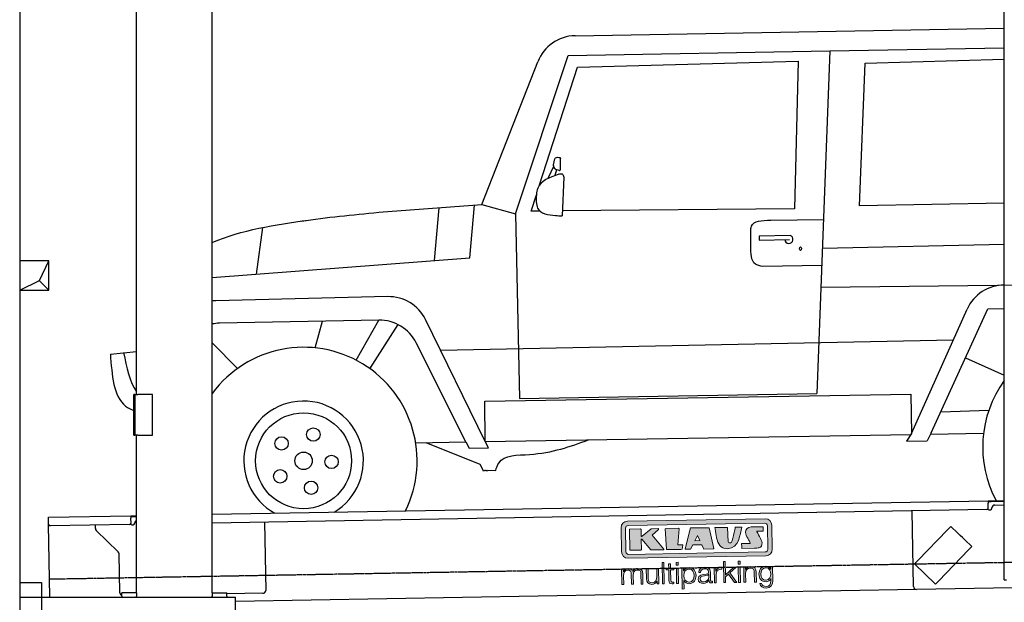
# Model space of a CAD drawing. Header units: millimetres. Extents: x 1073 to 6773, y 5891 to 12116.
# Tile 2 of 4: x 1073 to 4448, y 7995 to 9993. Entities that reach past the tile are written whole.
import ezdxf

# ---------------------------------------------------------------- set-up
doc = ezdxf.new("R2010")
doc.units = ezdxf.units.MM
doc.linetypes.add('GEN3', pattern=[6.25, 5, -1.25])
doc.layers.get('0').update_dxf_attribs({"lineweight": 25})
doc.layers.add('3', color=6, linetype='GEN3', lineweight=25)
doc.layers.add('breakthrough', color=1, linetype='Continuous', lineweight=25)
doc.layers.add('Car', color=10, linetype='Continuous')
doc.layers.add('Logo', color=7, linetype='Continuous')

# ---------------------------------------------------------------- blocks, each defined once
blk = doc.blocks.new('KLAUS')
at = {"layer": 'Logo', "true_color": 0x7b7b7a}
h = blk.add_hatch(color=8, dxfattribs=at)
h.dxf.hatch_style = 2
edge = h.paths.add_edge_path()
edge.add_spline(control_points=[(3.6, 29.09), (2.88, 29.09), (2.3, 28.51), (2.3, 27.8), (2.3, 27.8), (2.3, 16.11), (2.3, 16.11), (2.3, 15.39), (2.88, 14.81), (3.6, 14.81), (3.6, 14.81), (71.16, 14.81), (71.16, 14.81), (71.88, 14.81), (72.46, 15.39), (72.46, 16.11), (72.46, 16.11), (72.46, 27.8), (72.46, 27.8), (72.46, 28.51), (71.88, 29.09), (71.16, 29.09), (71.16, 29.09), (3.6, 29.09), (3.6, 29.09), (3.6, 29.09), (3.6, 29.09), (3.6, 29.09)], knot_values=[0, 0, 0, 0, 1, 1, 1, 2, 2, 2, 3, 3, 3, 4, 4, 4, 5, 5, 5, 6, 6, 6, 7, 7, 7, 8, 8, 8, 9, 9, 9, 9], degree=3, periodic=0)
edge = h.paths.add_edge_path()
edge.add_spline(control_points=[(3.35, 31.23), (3.35, 31.23), (71.47, 31.23), (71.47, 31.23), (73.26, 31.23), (74.71, 29.77), (74.71, 27.99), (74.71, 27.99), (74.71, 16.17), (74.71, 16.17), (74.71, 14.38), (73.26, 12.93), (71.47, 12.93), (71.47, 12.93), (3.35, 12.93), (3.35, 12.93), (1.56, 12.93), (0.11, 14.38), (0.11, 16.17), (0.11, 16.17), (0.11, 27.99), (0.11, 27.99), (0.11, 29.77), (1.56, 31.23), (3.35, 31.23), (3.35, 31.23), (3.35, 31.23), (3.35, 31.23)], knot_values=[0, 0, 0, 0, 1, 1, 1, 2, 2, 2, 3, 3, 3, 4, 4, 4, 5, 5, 5, 6, 6, 6, 7, 7, 7, 8, 8, 8, 9, 9, 9, 9], degree=3, periodic=0)
h = blk.add_hatch(color=8, dxfattribs=at)
h.dxf.hatch_style = 2
edge = h.paths.add_edge_path()
edge.add_spline(control_points=[(4.5, 27.33), (4.5, 27.33), (9.7, 27.33), (9.7, 27.33), (9.84, 27.33), (9.96, 27.22), (9.96, 27.08), (9.96, 27.08), (9.96, 23.69), (9.96, 23.69), (9.96, 23.69), (9.94, 23.64), (10.04, 23.59), (10.14, 23.53), (10.2, 23.57), (10.2, 23.57), (10.2, 23.57), (10.51, 23.75), (10.51, 23.75), (10.51, 23.75), (14.94, 27.33), (14.94, 27.33), (14.94, 27.33), (18.41, 27.33), (18.41, 27.33), (18.41, 27.33), (18.49, 27.33), (18.56, 27.2), (18.65, 27.04), (18.53, 26.91), (18.53, 26.91), (18.53, 26.91), (15.49, 24.11), (15.49, 24.11), (15.49, 24.11), (21.14, 17.06), (21.14, 17.06), (21.14, 17.06), (21.13, 16.91), (21.13, 16.91), (21.08, 16.84), (20.99, 16.82), (20.99, 16.82), (20.99, 16.82), (14.7, 16.82), (14.7, 16.82), (14.7, 16.82), (10.26, 22.17), (10.26, 22.17), (10.26, 22.17), (10.19, 22.24), (10.08, 22.21), (9.97, 22.18), (9.96, 22.11), (9.96, 22.11), (9.96, 22.11), (9.96, 17.08), (9.96, 17.08), (9.96, 16.94), (9.84, 16.82), (9.7, 16.82), (9.7, 16.82), (4.5, 16.82), (4.5, 16.82), (4.36, 16.82), (4.25, 16.94), (4.25, 17.08), (4.25, 17.08), (4.25, 27.08), (4.25, 27.08), (4.25, 27.22), (4.36, 27.33), (4.5, 27.33), (4.5, 27.33), (4.5, 27.33), (4.5, 27.33)], knot_values=[0, 0, 0, 0, 1, 1, 1, 2, 2, 2, 3, 3, 3, 4, 4, 4, 5, 5, 5, 6, 6, 6, 7, 7, 7, 8, 8, 8, 9, 9, 9, 10, 10, 10, 11, 11, 11, 12, 12, 12, 13, 13, 13, 14, 14, 14, 15, 15, 15, 16, 16, 16, 17, 17, 17, 18, 18, 18, 19, 19, 19, 20, 20, 20, 21, 21, 21, 22, 22, 22, 23, 23, 23, 24, 24, 24, 25, 25, 25, 25], degree=3, periodic=0)
h = blk.add_hatch(color=8, dxfattribs=at)
h.dxf.hatch_style = 2
h.paths.add_polyline_path([(22.42, 17.06), (21.97, 27.15), (22.24, 27.33), (28.55, 27.33), (28.86, 26.97), (28.01, 19.08), (30.26, 19.07), (30.44, 18.95), (30.08, 16.95), (29.49, 16.82), (22.6, 16.82)])
h = blk.add_hatch(color=8, dxfattribs=at)
h.paths.add_polyline_path([(36.52, 21.01), (38.93, 21.01), (37.87, 23.57)])
h.paths.add_polyline_path([(34.52, 27.33), (43.65, 27.33), (45.76, 16.94), (45.57, 16.82), (40.83, 16.82), (39.89, 18.95), (35.42, 18.95), (34.27, 16.82), (31.78, 16.82), (31.66, 17)])
h = blk.add_hatch(color=8, dxfattribs=at)
h.dxf.hatch_style = 2
edge = h.paths.add_edge_path()
edge.add_spline(control_points=[(52.69, 27.32), (52.69, 27.32), (52.88, 20.14), (52.88, 20.14), (53.01, 19.89), (53.2, 19.77), (53.43, 19.71), (53.91, 19.59), (54.43, 19.57), (54.64, 20.03), (55.23, 21.34), (56.27, 25.45), (56.6, 27.33), (56.6, 27.33), (59.77, 27.33), (59.77, 27.33), (58.77, 23.9), (58.56, 16.82), (52.63, 16.76), (48.72, 16.72), (48.01, 19.35), (47.27, 22.24), (46.89, 23.68), (46.54, 27.33), (46.54, 27.33), (46.54, 27.33), (52.69, 27.32), (52.69, 27.32), (52.69, 27.32), (52.69, 27.32), (52.69, 27.32)], knot_values=[0, 0, 0, 0, 1, 1, 1, 2, 2, 2, 3, 3, 3, 4, 4, 4, 5, 5, 5, 6, 6, 6, 7, 7, 7, 8, 8, 8, 9, 9, 9, 10, 10, 10, 10], degree=3, periodic=0)
h = blk.add_hatch(color=8, dxfattribs=at)
h.dxf.hatch_style = 2
edge = h.paths.add_edge_path()
edge.add_spline(control_points=[(64.46, 27.33), (64.46, 27.33), (70.31, 27.33), (70.31, 27.33), (70.31, 26.52), (70.31, 26.02), (70.31, 25.12), (70.31, 25.12), (67.3, 25.12), (67.3, 25.12), (67.24, 25.04), (67.25, 25.11), (67.25, 24.91), (67.25, 24.88), (69.73, 20.38), (69.73, 19.57), (69.73, 16.4), (67.22, 16.81), (65.9, 16.82), (65.9, 16.82), (59.59, 16.82), (59.59, 16.82), (59.59, 17.76), (59.59, 18.23), (59.59, 19.14), (59.59, 19.14), (63.75, 19.14), (63.75, 19.14), (63.82, 19.22), (63.81, 19.11), (63.81, 19.31), (63.81, 20.32), (61.58, 23.06), (61.58, 24.63), (61.58, 26.33), (62.83, 27.34), (64.46, 27.33), (64.46, 27.33), (64.46, 27.33), (64.46, 27.33)], knot_values=[0, 0, 0, 0, 1, 1, 1, 2, 2, 2, 3, 3, 3, 4, 4, 4, 5, 5, 5, 6, 6, 6, 7, 7, 7, 8, 8, 8, 9, 9, 9, 10, 10, 10, 11, 11, 11, 12, 12, 12, 13, 13, 13, 13], degree=3, periodic=0)
at = {"layer": 'Logo', "true_color": 0xef7c00}
h = blk.add_hatch(color=30, dxfattribs=at)
h.dxf.hatch_style = 2
h.paths.add_polyline_path([(20.07, 0), (20.99, 0), (20.99, 10.45), (20.07, 10.45)])
h = blk.add_hatch(color=30, dxfattribs=at)
h.dxf.hatch_style = 2
edge = h.paths.add_edge_path()
edge.add_spline(control_points=[(24.22, 9.82), (24.22, 9.82), (23.3, 9.82), (23.3, 9.82), (23.3, 9.82), (23.3, 7.55), (23.3, 7.55), (23.3, 7.55), (21.98, 7.55), (21.98, 7.55), (21.98, 7.55), (21.98, 6.78), (21.98, 6.78), (21.98, 6.78), (23.3, 6.78), (23.3, 6.78), (23.3, 6.78), (23.3, 1.61), (23.3, 1.61), (23.28, 0.32), (23.71, -0.09), (24.94, -0.09), (25.22, -0.09), (25.48, -0.06), (25.76, -0.06), (25.76, -0.06), (25.76, 0.73), (25.76, 0.73), (25.5, 0.7), (25.23, 0.69), (24.97, 0.69), (24.31, 0.73), (24.22, 1.08), (24.22, 1.68), (24.22, 1.68), (24.22, 6.78), (24.22, 6.78), (24.22, 6.78), (25.76, 6.78), (25.76, 6.78), (25.76, 6.78), (25.76, 7.55), (25.76, 7.55), (25.76, 7.55), (24.22, 7.55), (24.22, 7.55), (24.22, 7.55), (24.22, 9.82), (24.22, 9.82), (24.22, 9.82), (24.22, 9.82), (24.22, 9.82)], knot_values=[0, 0, 0, 0, 1, 1, 1, 2, 2, 2, 3, 3, 3, 4, 4, 4, 5, 5, 5, 6, 6, 6, 7, 7, 7, 8, 8, 8, 9, 9, 9, 10, 10, 10, 11, 11, 11, 12, 12, 12, 13, 13, 13, 14, 14, 14, 15, 15, 15, 16, 16, 16, 17, 17, 17, 17], degree=3, periodic=0)
h = blk.add_hatch(color=30, dxfattribs=at)
h.paths.add_polyline_path([(27.1, 0), (28.03, 0), (28.03, 7.55), (27.1, 7.55)])
h.paths.add_polyline_path([(27.1, 8.98), (28.03, 8.98), (28.03, 10.45), (27.1, 10.45)])
h = blk.add_hatch(color=30, dxfattribs=at)
h.dxf.hatch_style = 2
h.paths.add_polyline_path([(50.4, 0), (51.32, 0), (51.32, 2.87), (52.82, 4.11), (55.8, 0), (56.96, 0), (53.52, 4.76), (56.74, 7.55), (55.51, 7.55), (51.32, 3.89), (51.32, 10.45), (50.4, 10.45)])
h = blk.add_hatch(color=30, dxfattribs=at)
h.paths.add_polyline_path([(57.74, 0), (58.66, 0), (58.66, 7.55), (57.74, 7.55)])
h.paths.add_polyline_path([(57.74, 8.98), (58.66, 8.98), (58.66, 10.45), (57.74, 10.45)])
h = blk.add_hatch(color=30, dxfattribs=at)
h.dxf.hatch_style = 2
edge = h.paths.add_edge_path()
edge.add_spline(control_points=[(0, 0), (0, 0), (0.92, 0), (0.92, 0), (0.92, 0), (0.92, 4.22), (0.92, 4.22), (0.94, 5.8), (1.58, 7), (3.18, 7), (4.35, 7), (4.77, 6.15), (4.76, 5.12), (4.76, 5.12), (4.76, 0), (4.76, 0), (4.76, 0), (5.68, 0), (5.68, 0), (5.68, 0), (5.68, 4.27), (5.68, 4.27), (5.68, 5.68), (6.14, 7), (7.73, 7), (9.05, 7), (9.52, 6.32), (9.52, 5.08), (9.52, 5.08), (9.52, 0), (9.52, 0), (9.52, 0), (10.44, 0), (10.44, 0), (10.44, 0), (10.44, 5.12), (10.44, 5.12), (10.44, 6.91), (9.59, 7.77), (7.94, 7.77), (6.94, 7.77), (5.99, 7.29), (5.54, 6.3), (5.26, 7.29), (4.36, 7.77), (3.37, 7.77), (2.17, 7.77), (1.38, 7.19), (0.89, 6.28), (0.89, 6.28), (0.85, 6.28), (0.85, 6.28), (0.85, 6.28), (0.85, 7.55), (0.85, 7.55), (0.85, 7.55), (0, 7.55), (0, 7.55), (0, 7.55), (0, 0), (0, 0), (0, 0), (0, 0), (0, 0)], knot_values=[0, 0, 0, 0, 1, 1, 1, 2, 2, 2, 3, 3, 3, 4, 4, 4, 5, 5, 5, 6, 6, 6, 7, 7, 7, 8, 8, 8, 9, 9, 9, 10, 10, 10, 11, 11, 11, 12, 12, 12, 13, 13, 13, 14, 14, 14, 15, 15, 15, 16, 16, 16, 17, 17, 17, 18, 18, 18, 19, 19, 19, 20, 20, 20, 21, 21, 21, 21], degree=3, periodic=0)
h = blk.add_hatch(color=30, dxfattribs=at)
h.dxf.hatch_style = 2
edge = h.paths.add_edge_path()
edge.add_spline(control_points=[(18.31, 7.55), (18.31, 7.55), (17.39, 7.55), (17.39, 7.55), (17.39, 7.55), (17.39, 3.59), (17.39, 3.59), (17.39, 2.05), (16.7, 0.56), (15.12, 0.56), (13.66, 0.56), (13.15, 1.27), (13.1, 2.64), (13.1, 2.64), (13.1, 7.55), (13.1, 7.55), (13.1, 7.55), (12.18, 7.55), (12.18, 7.55), (12.18, 7.55), (12.18, 2.65), (12.18, 2.65), (12.18, 0.89), (12.93, -0.22), (14.83, -0.22), (15.96, -0.22), (16.95, 0.35), (17.44, 1.36), (17.44, 1.36), (17.47, 1.36), (17.47, 1.36), (17.47, 1.36), (17.47, 0), (17.47, 0), (17.47, 0), (18.31, 0), (18.31, 0), (18.31, 0), (18.31, 7.55), (18.31, 7.55), (18.31, 7.55), (18.31, 7.55), (18.31, 7.55)], knot_values=[0, 0, 0, 0, 1, 1, 1, 2, 2, 2, 3, 3, 3, 4, 4, 4, 5, 5, 5, 6, 6, 6, 7, 7, 7, 8, 8, 8, 9, 9, 9, 10, 10, 10, 11, 11, 11, 12, 12, 12, 13, 13, 13, 14, 14, 14, 14], degree=3, periodic=0)
h = blk.add_hatch(color=30, dxfattribs=at)
edge = h.paths.add_edge_path()
edge.add_spline(control_points=[(35.84, 3.78), (35.84, 2.21), (35.12, 0.56), (33.37, 0.56), (31.4, 0.56), (30.72, 2.21), (30.72, 3.78), (30.72, 5.49), (31.33, 7), (33.37, 7), (35.12, 7), (35.84, 5.34), (35.84, 3.78), (35.84, 3.78), (35.84, 3.78), (35.84, 3.78)], knot_values=[0, 0, 0, 0, 1, 1, 1, 2, 2, 2, 3, 3, 3, 4, 4, 4, 5, 5, 5, 5], degree=3, periodic=0)
edge = h.paths.add_edge_path()
edge.add_spline(control_points=[(29.79, -2.8), (29.79, -2.8), (30.72, -2.8), (30.72, -2.8), (30.72, -2.8), (30.72, 1.43), (30.72, 1.43), (30.72, 1.43), (30.74, 1.43), (30.74, 1.43), (31.14, 0.35), (32.24, -0.22), (33.37, -0.22), (35.66, -0.22), (36.76, 1.64), (36.76, 3.78), (36.76, 5.91), (35.66, 7.77), (33.37, 7.77), (32.15, 7.77), (31.1, 7.14), (30.67, 6.12), (30.67, 6.12), (30.64, 6.12), (30.64, 6.12), (30.64, 6.12), (30.64, 7.55), (30.64, 7.55), (30.64, 7.55), (29.79, 7.55), (29.79, 7.55), (29.79, 7.55), (29.79, -2.8), (29.79, -2.8), (29.79, -2.8), (29.79, -2.8), (29.79, -2.8)], knot_values=[0, 0, 0, 0, 1, 1, 1, 2, 2, 2, 3, 3, 3, 4, 4, 4, 5, 5, 5, 6, 6, 6, 7, 7, 7, 8, 8, 8, 9, 9, 9, 10, 10, 10, 11, 11, 11, 12, 12, 12, 12], degree=3, periodic=0)
h = blk.add_hatch(color=30, dxfattribs=at)
edge = h.paths.add_edge_path()
edge.add_spline(control_points=[(43.03, 2.93), (43.04, 1.45), (41.8, 0.56), (40.39, 0.56), (39.53, 0.56), (38.71, 1.13), (38.71, 2.05), (38.71, 3.53), (40.66, 3.51), (42.22, 3.79), (42.47, 3.84), (42.88, 3.91), (43, 4.13), (43, 4.13), (43.03, 4.13), (43.03, 4.13), (43.03, 4.13), (43.03, 2.93), (43.03, 2.93), (43.03, 2.93), (43.03, 2.93), (43.03, 2.93)], knot_values=[0, 0, 0, 0, 1, 1, 1, 2, 2, 2, 3, 3, 3, 4, 4, 4, 5, 5, 5, 6, 6, 6, 7, 7, 7, 7], degree=3, periodic=0)
edge = h.paths.add_edge_path()
edge.add_spline(control_points=[(39.03, 5.24), (39.06, 6.47), (39.91, 7), (41.05, 7), (42.14, 7), (43.03, 6.69), (43.03, 5.45), (43.03, 4.61), (42.6, 4.51), (41.84, 4.42), (39.85, 4.19), (37.79, 4.11), (37.79, 1.99), (37.79, 0.47), (38.93, -0.22), (40.32, -0.22), (41.77, -0.22), (42.43, 0.34), (43.07, 1.32), (43.07, 1.32), (43.1, 1.32), (43.1, 1.32), (43.1, 0.53), (43.25, 0), (44.19, 0), (44.43, 0), (44.58, 0.01), (44.79, 0.06), (44.79, 0.06), (44.79, 0.83), (44.79, 0.83), (44.71, 0.81), (44.6, 0.78), (44.49, 0.78), (44.13, 0.78), (43.95, 0.98), (43.95, 1.33), (43.95, 1.33), (43.95, 5.34), (43.95, 5.34), (43.95, 7.36), (42.5, 7.77), (41.17, 7.77), (39.44, 7.77), (38.2, 7.01), (38.11, 5.24), (38.11, 5.24), (39.03, 5.24), (39.03, 5.24), (39.03, 5.24), (39.03, 5.24), (39.03, 5.24)], knot_values=[0, 0, 0, 0, 1, 1, 1, 2, 2, 2, 3, 3, 3, 4, 4, 4, 5, 5, 5, 6, 6, 6, 7, 7, 7, 8, 8, 8, 9, 9, 9, 10, 10, 10, 11, 11, 11, 12, 12, 12, 13, 13, 13, 14, 14, 14, 15, 15, 15, 16, 16, 16, 17, 17, 17, 17], degree=3, periodic=0)
h = blk.add_hatch(color=30, dxfattribs=at)
h.dxf.hatch_style = 2
edge = h.paths.add_edge_path()
edge.add_spline(control_points=[(45.79, 0), (45.79, 0), (46.71, 0), (46.71, 0), (46.71, 0), (46.71, 4.03), (46.71, 4.03), (46.71, 5.59), (47.85, 6.82), (49.52, 6.73), (49.52, 6.73), (49.52, 7.66), (49.52, 7.66), (48.16, 7.72), (47.14, 7), (46.67, 5.78), (46.67, 5.78), (46.64, 5.78), (46.64, 5.78), (46.64, 5.78), (46.64, 7.55), (46.64, 7.55), (46.64, 7.55), (45.79, 7.55), (45.79, 7.55), (45.79, 7.55), (45.79, 0), (45.79, 0), (45.79, 0), (45.79, 0), (45.79, 0)], knot_values=[0, 0, 0, 0, 1, 1, 1, 2, 2, 2, 3, 3, 3, 4, 4, 4, 5, 5, 5, 6, 6, 6, 7, 7, 7, 8, 8, 8, 9, 9, 9, 10, 10, 10, 10], degree=3, periodic=0)
h = blk.add_hatch(color=30, dxfattribs=at)
h.dxf.hatch_style = 2
edge = h.paths.add_edge_path()
edge.add_spline(control_points=[(60.41, 0), (60.41, 0), (61.33, 0), (61.33, 0), (61.33, 0), (61.33, 4.41), (61.33, 4.41), (61.36, 5.89), (62.24, 7), (63.7, 7), (65.2, 7), (65.62, 6.02), (65.62, 4.71), (65.62, 4.71), (65.62, 0), (65.62, 0), (65.62, 0), (66.54, 0), (66.54, 0), (66.54, 0), (66.54, 4.86), (66.54, 4.86), (66.54, 6.66), (65.9, 7.77), (63.78, 7.77), (62.71, 7.77), (61.7, 7.16), (61.36, 6.25), (61.36, 6.25), (61.33, 6.25), (61.33, 6.25), (61.33, 6.25), (61.33, 7.55), (61.33, 7.55), (61.33, 7.55), (60.41, 7.55), (60.41, 7.55), (60.41, 7.55), (60.41, 0), (60.41, 0), (60.41, 0), (60.41, 0), (60.41, 0)], knot_values=[0, 0, 0, 0, 1, 1, 1, 2, 2, 2, 3, 3, 3, 4, 4, 4, 5, 5, 5, 6, 6, 6, 7, 7, 7, 8, 8, 8, 9, 9, 9, 10, 10, 10, 11, 11, 11, 12, 12, 12, 13, 13, 13, 14, 14, 14, 14], degree=3, periodic=0)
h = blk.add_hatch(color=30, dxfattribs=at)
edge = h.paths.add_edge_path()
edge.add_spline(control_points=[(71.32, 0.86), (69.62, 0.86), (68.83, 2.34), (68.83, 3.86), (68.83, 5.43), (69.56, 7), (71.32, 7), (73.06, 7), (73.75, 5.34), (73.75, 3.86), (73.75, 2.33), (72.91, 0.86), (71.32, 0.86), (71.32, 0.86), (71.32, 0.86), (71.32, 0.86)], knot_values=[0, 0, 0, 0, 1, 1, 1, 2, 2, 2, 3, 3, 3, 4, 4, 4, 5, 5, 5, 5], degree=3, periodic=0)
edge = h.paths.add_edge_path()
edge.add_spline(control_points=[(74.67, 7.55), (74.67, 7.55), (73.75, 7.55), (73.75, 7.55), (73.75, 7.55), (73.75, 6.25), (73.75, 6.25), (73.75, 6.25), (73.72, 6.25), (73.72, 6.25), (73.35, 7.09), (72.41, 7.77), (71.32, 7.77), (69.13, 7.77), (67.9, 6.05), (67.9, 3.97), (67.9, 1.82), (68.9, 0.09), (71.32, 0.09), (72.4, 0.09), (73.29, 0.72), (73.72, 1.64), (73.72, 1.64), (73.75, 1.64), (73.75, 1.64), (73.75, 1.64), (73.75, 0.61), (73.75, 0.61), (73.75, -1.23), (73.01, -2.24), (71.32, -2.24), (70.29, -2.24), (69.31, -1.85), (69.1, -0.73), (69.1, -0.73), (68.18, -0.73), (68.18, -0.73), (68.31, -2.34), (69.81, -3.02), (71.32, -3.02), (73.79, -3.02), (74.65, -1.64), (74.67, 0.61), (74.67, 0.61), (74.67, 7.55), (74.67, 7.55), (74.67, 7.55), (74.67, 7.55), (74.67, 7.55)], knot_values=[0, 0, 0, 0, 1, 1, 1, 2, 2, 2, 3, 3, 3, 4, 4, 4, 5, 5, 5, 6, 6, 6, 7, 7, 7, 8, 8, 8, 9, 9, 9, 10, 10, 10, 11, 11, 11, 12, 12, 12, 13, 13, 13, 14, 14, 14, 15, 15, 15, 16, 16, 16, 16], degree=3, periodic=0)
at = {"layer": 'Logo', "lineweight": 0}
for points in [[(22.42, 17.06), (21.97, 27.15), (22.24, 27.33), (28.55, 27.33), (28.86, 26.97), (28.01, 19.08), (30.26, 19.07), (30.44, 18.95), (30.08, 16.95), (29.49, 16.82), (22.6, 16.82), (22.42, 17.06), (22.42, 17.06)], [(34.52, 27.33), (43.65, 27.33), (45.76, 16.94), (45.57, 16.82), (40.83, 16.82), (39.89, 18.95), (35.42, 18.95), (34.27, 16.82), (31.78, 16.82), (31.66, 17), (34.52, 27.33), (34.52, 27.33)], [(36.52, 21.01), (38.93, 21.01), (37.87, 23.57), (36.52, 21.01), (36.52, 21.01)], [(20.07, 0), (20.99, 0), (20.99, 10.45), (20.07, 10.45), (20.07, 0), (20.07, 0)], [(27.1, 8.98), (28.03, 8.98), (28.03, 10.45), (27.1, 10.45), (27.1, 8.98), (27.1, 8.98)], [(50.4, 0), (51.32, 0), (51.32, 2.87), (52.82, 4.11), (55.8, 0), (56.96, 0), (53.52, 4.76), (56.74, 7.55), (55.51, 7.55), (51.32, 3.89), (51.32, 10.45), (50.4, 10.45), (50.4, 0), (50.4, 0)], [(57.74, 8.98), (58.66, 8.98), (58.66, 10.45), (57.74, 10.45), (57.74, 8.98), (57.74, 8.98)], [(27.1, 0), (28.03, 0), (28.03, 7.55), (27.1, 7.55), (27.1, 0), (27.1, 0)], [(57.74, 0), (58.66, 0), (58.66, 7.55), (57.74, 7.55), (57.74, 0), (57.74, 0)]]:
    blk.add_lwpolyline(points, dxfattribs=at)
for points, knots in [([(3.35, 31.23), (3.35, 31.23), (71.47, 31.23), (71.47, 31.23), (73.26, 31.23), (74.71, 29.77), (74.71, 27.99), (74.71, 27.99), (74.71, 16.17), (74.71, 16.17), (74.71, 14.38), (73.26, 12.93), (71.47, 12.93), (71.47, 12.93), (3.35, 12.93), (3.35, 12.93), (1.56, 12.93), (0.11, 14.38), (0.11, 16.17), (0.11, 16.17), (0.11, 27.99), (0.11, 27.99), (0.11, 29.77), (1.56, 31.23), (3.35, 31.23), (3.35, 31.23), (3.35, 31.23), (3.35, 31.23)], [0, 0, 0, 0, 1, 1, 1, 2, 2, 2, 3, 3, 3, 4, 4, 4, 5, 5, 5, 6, 6, 6, 7, 7, 7, 8, 8, 8, 9, 9, 9, 9]), ([(3.6, 29.09), (2.88, 29.09), (2.3, 28.51), (2.3, 27.8), (2.3, 27.8), (2.3, 16.11), (2.3, 16.11), (2.3, 15.39), (2.88, 14.81), (3.6, 14.81), (3.6, 14.81), (71.16, 14.81), (71.16, 14.81), (71.88, 14.81), (72.46, 15.39), (72.46, 16.11), (72.46, 16.11), (72.46, 27.8), (72.46, 27.8), (72.46, 28.51), (71.88, 29.09), (71.16, 29.09), (71.16, 29.09), (3.6, 29.09), (3.6, 29.09), (3.6, 29.09), (3.6, 29.09), (3.6, 29.09)], [0, 0, 0, 0, 1, 1, 1, 2, 2, 2, 3, 3, 3, 4, 4, 4, 5, 5, 5, 6, 6, 6, 7, 7, 7, 8, 8, 8, 9, 9, 9, 9]), ([(4.5, 27.33), (4.5, 27.33), (9.7, 27.33), (9.7, 27.33), (9.84, 27.33), (9.96, 27.22), (9.96, 27.08), (9.96, 27.08), (9.96, 23.69), (9.96, 23.69), (9.96, 23.69), (9.94, 23.64), (10.04, 23.59), (10.14, 23.53), (10.2, 23.57), (10.2, 23.57), (10.2, 23.57), (10.51, 23.75), (10.51, 23.75), (10.51, 23.75), (14.94, 27.33), (14.94, 27.33), (14.94, 27.33), (18.41, 27.33), (18.41, 27.33), (18.41, 27.33), (18.49, 27.33), (18.56, 27.2), (18.65, 27.04), (18.53, 26.91), (18.53, 26.91), (18.53, 26.91), (15.49, 24.11), (15.49, 24.11), (15.49, 24.11), (21.14, 17.06), (21.14, 17.06), (21.14, 17.06), (21.13, 16.91), (21.13, 16.91), (21.08, 16.84), (20.99, 16.82), (20.99, 16.82), (20.99, 16.82), (14.7, 16.82), (14.7, 16.82), (14.7, 16.82), (10.26, 22.17), (10.26, 22.17), (10.26, 22.17), (10.19, 22.24), (10.08, 22.21), (9.97, 22.18), (9.96, 22.11), (9.96, 22.11), (9.96, 22.11), (9.96, 17.08), (9.96, 17.08), (9.96, 16.94), (9.84, 16.82), (9.7, 16.82), (9.7, 16.82), (4.5, 16.82), (4.5, 16.82), (4.36, 16.82), (4.25, 16.94), (4.25, 17.08), (4.25, 17.08), (4.25, 27.08), (4.25, 27.08), (4.25, 27.22), (4.36, 27.33), (4.5, 27.33), (4.5, 27.33), (4.5, 27.33), (4.5, 27.33)], [0, 0, 0, 0, 1, 1, 1, 2, 2, 2, 3, 3, 3, 4, 4, 4, 5, 5, 5, 6, 6, 6, 7, 7, 7, 8, 8, 8, 9, 9, 9, 10, 10, 10, 11, 11, 11, 12, 12, 12, 13, 13, 13, 14, 14, 14, 15, 15, 15, 16, 16, 16, 17, 17, 17, 18, 18, 18, 19, 19, 19, 20, 20, 20, 21, 21, 21, 22, 22, 22, 23, 23, 23, 24, 24, 24, 25, 25, 25, 25]), ([(52.69, 27.32), (52.69, 27.32), (52.88, 20.14), (52.88, 20.14), (53.01, 19.89), (53.2, 19.77), (53.43, 19.71), (53.91, 19.59), (54.43, 19.57), (54.64, 20.03), (55.23, 21.34), (56.27, 25.45), (56.6, 27.33), (56.6, 27.33), (59.77, 27.33), (59.77, 27.33), (58.77, 23.9), (58.56, 16.82), (52.63, 16.76), (48.72, 16.72), (48.01, 19.35), (47.27, 22.24), (46.89, 23.68), (46.54, 27.33), (46.54, 27.33), (46.54, 27.33), (52.69, 27.32), (52.69, 27.32), (52.69, 27.32), (52.69, 27.32), (52.69, 27.32)], [0, 0, 0, 0, 1, 1, 1, 2, 2, 2, 3, 3, 3, 4, 4, 4, 5, 5, 5, 6, 6, 6, 7, 7, 7, 8, 8, 8, 9, 9, 9, 10, 10, 10, 10]), ([(64.46, 27.33), (64.46, 27.33), (70.31, 27.33), (70.31, 27.33), (70.31, 26.52), (70.31, 26.02), (70.31, 25.12), (70.31, 25.12), (67.3, 25.12), (67.3, 25.12), (67.24, 25.04), (67.25, 25.11), (67.25, 24.91), (67.25, 24.88), (69.73, 20.38), (69.73, 19.57), (69.73, 16.4), (67.22, 16.81), (65.9, 16.82), (65.9, 16.82), (59.59, 16.82), (59.59, 16.82), (59.59, 17.76), (59.59, 18.23), (59.59, 19.14), (59.59, 19.14), (63.75, 19.14), (63.75, 19.14), (63.82, 19.22), (63.81, 19.11), (63.81, 19.31), (63.81, 20.32), (61.58, 23.06), (61.58, 24.63), (61.58, 26.33), (62.83, 27.34), (64.46, 27.33), (64.46, 27.33), (64.46, 27.33), (64.46, 27.33)], [0, 0, 0, 0, 1, 1, 1, 2, 2, 2, 3, 3, 3, 4, 4, 4, 5, 5, 5, 6, 6, 6, 7, 7, 7, 8, 8, 8, 9, 9, 9, 10, 10, 10, 11, 11, 11, 12, 12, 12, 13, 13, 13, 13]), ([(24.22, 9.82), (24.22, 9.82), (23.3, 9.82), (23.3, 9.82), (23.3, 9.82), (23.3, 7.55), (23.3, 7.55), (23.3, 7.55), (21.98, 7.55), (21.98, 7.55), (21.98, 7.55), (21.98, 6.78), (21.98, 6.78), (21.98, 6.78), (23.3, 6.78), (23.3, 6.78), (23.3, 6.78), (23.3, 1.61), (23.3, 1.61), (23.28, 0.32), (23.71, -0.09), (24.94, -0.09), (25.22, -0.09), (25.48, -0.06), (25.76, -0.06), (25.76, -0.06), (25.76, 0.73), (25.76, 0.73), (25.5, 0.7), (25.23, 0.69), (24.97, 0.69), (24.31, 0.73), (24.22, 1.08), (24.22, 1.68), (24.22, 1.68), (24.22, 6.78), (24.22, 6.78), (24.22, 6.78), (25.76, 6.78), (25.76, 6.78), (25.76, 6.78), (25.76, 7.55), (25.76, 7.55), (25.76, 7.55), (24.22, 7.55), (24.22, 7.55), (24.22, 7.55), (24.22, 9.82), (24.22, 9.82), (24.22, 9.82), (24.22, 9.82), (24.22, 9.82)], [0, 0, 0, 0, 1, 1, 1, 2, 2, 2, 3, 3, 3, 4, 4, 4, 5, 5, 5, 6, 6, 6, 7, 7, 7, 8, 8, 8, 9, 9, 9, 10, 10, 10, 11, 11, 11, 12, 12, 12, 13, 13, 13, 14, 14, 14, 15, 15, 15, 16, 16, 16, 17, 17, 17, 17]), ([(0, 0), (0, 0), (0.92, 0), (0.92, 0), (0.92, 0), (0.92, 4.22), (0.92, 4.22), (0.94, 5.8), (1.58, 7), (3.18, 7), (4.35, 7), (4.77, 6.15), (4.76, 5.12), (4.76, 5.12), (4.76, 0), (4.76, 0), (4.76, 0), (5.68, 0), (5.68, 0), (5.68, 0), (5.68, 4.27), (5.68, 4.27), (5.68, 5.68), (6.14, 7), (7.73, 7), (9.05, 7), (9.52, 6.32), (9.52, 5.08), (9.52, 5.08), (9.52, 0), (9.52, 0), (9.52, 0), (10.44, 0), (10.44, 0), (10.44, 0), (10.44, 5.12), (10.44, 5.12), (10.44, 6.91), (9.59, 7.77), (7.94, 7.77), (6.94, 7.77), (5.99, 7.29), (5.54, 6.3), (5.26, 7.29), (4.36, 7.77), (3.37, 7.77), (2.17, 7.77), (1.38, 7.19), (0.89, 6.28), (0.89, 6.28), (0.85, 6.28), (0.85, 6.28), (0.85, 6.28), (0.85, 7.55), (0.85, 7.55), (0.85, 7.55), (0, 7.55), (0, 7.55), (0, 7.55), (0, 0), (0, 0), (0, 0), (0, 0), (0, 0)], [0, 0, 0, 0, 1, 1, 1, 2, 2, 2, 3, 3, 3, 4, 4, 4, 5, 5, 5, 6, 6, 6, 7, 7, 7, 8, 8, 8, 9, 9, 9, 10, 10, 10, 11, 11, 11, 12, 12, 12, 13, 13, 13, 14, 14, 14, 15, 15, 15, 16, 16, 16, 17, 17, 17, 18, 18, 18, 19, 19, 19, 20, 20, 20, 21, 21, 21, 21]), ([(18.31, 7.55), (18.31, 7.55), (17.39, 7.55), (17.39, 7.55), (17.39, 7.55), (17.39, 3.59), (17.39, 3.59), (17.39, 2.05), (16.7, 0.56), (15.12, 0.56), (13.66, 0.56), (13.15, 1.27), (13.1, 2.64), (13.1, 2.64), (13.1, 7.55), (13.1, 7.55), (13.1, 7.55), (12.18, 7.55), (12.18, 7.55), (12.18, 7.55), (12.18, 2.65), (12.18, 2.65), (12.18, 0.89), (12.93, -0.22), (14.83, -0.22), (15.96, -0.22), (16.95, 0.35), (17.44, 1.36), (17.44, 1.36), (17.47, 1.36), (17.47, 1.36), (17.47, 1.36), (17.47, 0), (17.47, 0), (17.47, 0), (18.31, 0), (18.31, 0), (18.31, 0), (18.31, 7.55), (18.31, 7.55), (18.31, 7.55), (18.31, 7.55), (18.31, 7.55)], [0, 0, 0, 0, 1, 1, 1, 2, 2, 2, 3, 3, 3, 4, 4, 4, 5, 5, 5, 6, 6, 6, 7, 7, 7, 8, 8, 8, 9, 9, 9, 10, 10, 10, 11, 11, 11, 12, 12, 12, 13, 13, 13, 14, 14, 14, 14]), ([(29.79, -2.8), (29.79, -2.8), (30.72, -2.8), (30.72, -2.8), (30.72, -2.8), (30.72, 1.43), (30.72, 1.43), (30.72, 1.43), (30.74, 1.43), (30.74, 1.43), (31.14, 0.35), (32.24, -0.22), (33.37, -0.22), (35.66, -0.22), (36.76, 1.64), (36.76, 3.78), (36.76, 5.91), (35.66, 7.77), (33.37, 7.77), (32.15, 7.77), (31.1, 7.14), (30.67, 6.12), (30.67, 6.12), (30.64, 6.12), (30.64, 6.12), (30.64, 6.12), (30.64, 7.55), (30.64, 7.55), (30.64, 7.55), (29.79, 7.55), (29.79, 7.55), (29.79, 7.55), (29.79, -2.8), (29.79, -2.8), (29.79, -2.8), (29.79, -2.8), (29.79, -2.8)], [0, 0, 0, 0, 1, 1, 1, 2, 2, 2, 3, 3, 3, 4, 4, 4, 5, 5, 5, 6, 6, 6, 7, 7, 7, 8, 8, 8, 9, 9, 9, 10, 10, 10, 11, 11, 11, 12, 12, 12, 12]), ([(35.84, 3.78), (35.84, 2.21), (35.12, 0.56), (33.37, 0.56), (31.4, 0.56), (30.72, 2.21), (30.72, 3.78), (30.72, 5.49), (31.33, 7), (33.37, 7), (35.12, 7), (35.84, 5.34), (35.84, 3.78), (35.84, 3.78), (35.84, 3.78), (35.84, 3.78)], [0, 0, 0, 0, 1, 1, 1, 2, 2, 2, 3, 3, 3, 4, 4, 4, 5, 5, 5, 5]), ([(39.03, 5.24), (39.06, 6.47), (39.91, 7), (41.05, 7), (42.14, 7), (43.03, 6.69), (43.03, 5.45), (43.03, 4.61), (42.6, 4.51), (41.84, 4.42), (39.85, 4.19), (37.79, 4.11), (37.79, 1.99), (37.79, 0.47), (38.93, -0.22), (40.32, -0.22), (41.77, -0.22), (42.43, 0.34), (43.07, 1.32), (43.07, 1.32), (43.1, 1.32), (43.1, 1.32), (43.1, 0.53), (43.25, 0), (44.19, 0), (44.43, 0), (44.58, 0.01), (44.79, 0.06), (44.79, 0.06), (44.79, 0.83), (44.79, 0.83), (44.71, 0.81), (44.6, 0.78), (44.49, 0.78), (44.13, 0.78), (43.95, 0.98), (43.95, 1.33), (43.95, 1.33), (43.95, 5.34), (43.95, 5.34), (43.95, 7.36), (42.5, 7.77), (41.17, 7.77), (39.44, 7.77), (38.2, 7.01), (38.11, 5.24), (38.11, 5.24), (39.03, 5.24), (39.03, 5.24), (39.03, 5.24), (39.03, 5.24), (39.03, 5.24)], [0, 0, 0, 0, 1, 1, 1, 2, 2, 2, 3, 3, 3, 4, 4, 4, 5, 5, 5, 6, 6, 6, 7, 7, 7, 8, 8, 8, 9, 9, 9, 10, 10, 10, 11, 11, 11, 12, 12, 12, 13, 13, 13, 14, 14, 14, 15, 15, 15, 16, 16, 16, 17, 17, 17, 17]), ([(45.79, 0), (45.79, 0), (46.71, 0), (46.71, 0), (46.71, 0), (46.71, 4.03), (46.71, 4.03), (46.71, 5.59), (47.85, 6.82), (49.52, 6.73), (49.52, 6.73), (49.52, 7.66), (49.52, 7.66), (48.16, 7.72), (47.14, 7), (46.67, 5.78), (46.67, 5.78), (46.64, 5.78), (46.64, 5.78), (46.64, 5.78), (46.64, 7.55), (46.64, 7.55), (46.64, 7.55), (45.79, 7.55), (45.79, 7.55), (45.79, 7.55), (45.79, 0), (45.79, 0), (45.79, 0), (45.79, 0), (45.79, 0)], [0, 0, 0, 0, 1, 1, 1, 2, 2, 2, 3, 3, 3, 4, 4, 4, 5, 5, 5, 6, 6, 6, 7, 7, 7, 8, 8, 8, 9, 9, 9, 10, 10, 10, 10]), ([(60.41, 0), (60.41, 0), (61.33, 0), (61.33, 0), (61.33, 0), (61.33, 4.41), (61.33, 4.41), (61.36, 5.89), (62.24, 7), (63.7, 7), (65.2, 7), (65.62, 6.02), (65.62, 4.71), (65.62, 4.71), (65.62, 0), (65.62, 0), (65.62, 0), (66.54, 0), (66.54, 0), (66.54, 0), (66.54, 4.86), (66.54, 4.86), (66.54, 6.66), (65.9, 7.77), (63.78, 7.77), (62.71, 7.77), (61.7, 7.16), (61.36, 6.25), (61.36, 6.25), (61.33, 6.25), (61.33, 6.25), (61.33, 6.25), (61.33, 7.55), (61.33, 7.55), (61.33, 7.55), (60.41, 7.55), (60.41, 7.55), (60.41, 7.55), (60.41, 0), (60.41, 0), (60.41, 0), (60.41, 0), (60.41, 0)], [0, 0, 0, 0, 1, 1, 1, 2, 2, 2, 3, 3, 3, 4, 4, 4, 5, 5, 5, 6, 6, 6, 7, 7, 7, 8, 8, 8, 9, 9, 9, 10, 10, 10, 11, 11, 11, 12, 12, 12, 13, 13, 13, 14, 14, 14, 14]), ([(74.67, 7.55), (74.67, 7.55), (73.75, 7.55), (73.75, 7.55), (73.75, 7.55), (73.75, 6.25), (73.75, 6.25), (73.75, 6.25), (73.72, 6.25), (73.72, 6.25), (73.35, 7.09), (72.41, 7.77), (71.32, 7.77), (69.13, 7.77), (67.9, 6.05), (67.9, 3.97), (67.9, 1.82), (68.9, 0.09), (71.32, 0.09), (72.4, 0.09), (73.29, 0.72), (73.72, 1.64), (73.72, 1.64), (73.75, 1.64), (73.75, 1.64), (73.75, 1.64), (73.75, 0.61), (73.75, 0.61), (73.75, -1.23), (73.01, -2.24), (71.32, -2.24), (70.29, -2.24), (69.31, -1.85), (69.1, -0.73), (69.1, -0.73), (68.18, -0.73), (68.18, -0.73), (68.31, -2.34), (69.81, -3.02), (71.32, -3.02), (73.79, -3.02), (74.65, -1.64), (74.67, 0.61), (74.67, 0.61), (74.67, 7.55), (74.67, 7.55), (74.67, 7.55), (74.67, 7.55), (74.67, 7.55)], [0, 0, 0, 0, 1, 1, 1, 2, 2, 2, 3, 3, 3, 4, 4, 4, 5, 5, 5, 6, 6, 6, 7, 7, 7, 8, 8, 8, 9, 9, 9, 10, 10, 10, 11, 11, 11, 12, 12, 12, 13, 13, 13, 14, 14, 14, 15, 15, 15, 16, 16, 16, 16]), ([(71.32, 0.86), (69.62, 0.86), (68.83, 2.34), (68.83, 3.86), (68.83, 5.43), (69.56, 7), (71.32, 7), (73.06, 7), (73.75, 5.34), (73.75, 3.86), (73.75, 2.33), (72.91, 0.86), (71.32, 0.86), (71.32, 0.86), (71.32, 0.86), (71.32, 0.86)], [0, 0, 0, 0, 1, 1, 1, 2, 2, 2, 3, 3, 3, 4, 4, 4, 5, 5, 5, 5]), ([(43.03, 2.93), (43.04, 1.45), (41.8, 0.56), (40.39, 0.56), (39.53, 0.56), (38.71, 1.13), (38.71, 2.05), (38.71, 3.53), (40.66, 3.51), (42.22, 3.79), (42.47, 3.84), (42.88, 3.91), (43, 4.13), (43, 4.13), (43.03, 4.13), (43.03, 4.13), (43.03, 4.13), (43.03, 2.93), (43.03, 2.93), (43.03, 2.93), (43.03, 2.93), (43.03, 2.93)], [0, 0, 0, 0, 1, 1, 1, 2, 2, 2, 3, 3, 3, 4, 4, 4, 5, 5, 5, 6, 6, 6, 7, 7, 7, 7])]:
    blk.add_open_spline(points, degree=3, knots=knots, dxfattribs=at)

msp = doc.modelspace()

# ---------------------------------------------------------------- linework, layer by layer
for p, q in [((1072.8, 11615.9), (1072.8, 6065.9)), ((1472.8, 8708), (1472.8, 10433)), ((1732.8, 8028), (1732.8, 10433)), ((4447.6, 8072.5), (4447.6, 10069.5)), ((1467.8, 8708), (1463.8, 8708)), ((1463.8, 8568), (1463.8, 8708)), ((1467.8, 8708), (1477.8, 8708)), ((1467.8, 8708), (1467.8, 8568)), ((1527.8, 8708), (1477.8, 8708)), ((1527.8, 8568), (1527.8, 8708)), ((1463.8, 8568), (1467.8, 8568)), ((1477.8, 8568), (1467.8, 8568)), ((1472.8, 8027.8), (1472.8, 8568)), ((1477.8, 8568), (1527.8, 8568)), ((1732.8, 8297.1), (4392.1, 8343.5)), ((4392.1, 8343.5), (4402.1, 8343.7)), ((4392.1, 8343.5), (4392.2, 8335.5)), ((4402.2, 8339.7), (4392.2, 8339.5)), ((4402.1, 8343.7), (4447.6, 8344.5)), ((4447.6, 8340.5), (4402.2, 8339.7)), ((4387.6, 8313.4), (1732.8, 8267.1)), ((4136.2, 8049), (4131.7, 8308.9)), ((4392.5, 8318.5), (4392.2, 8335.5)), ((4395.1, 8312.5), (4400.1, 8312.6)), ((4405, 8317.7), (4405, 8318.7)), ((4414.8, 8328.9), (4447.6, 8329.5)), ((1171.6, 8287.3), (1454, 8292.2)), ((1171.7, 8279.3), (1171.6, 8287.3)), ((1172, 8262.3), (1171.7, 8279.3)), ((1454, 8292.2), (1464, 8292.4)), ((1454, 8292.2), (1454.2, 8284.2)), ((1464.1, 8288.4), (1454.1, 8288.2)), ((1454.5, 8267.2), (1454.2, 8284.2)), ((1464, 8292.4), (1472.8, 8292.5)), ((1472.8, 8288.5), (1464.1, 8288.4)), ((1912, 8270.2), (1916.1, 8036.2)), ((1176.4, 8013), (1172, 8262.3)), ((1449.6, 8262.1), (1177.1, 8257.4)), ((1332.3, 8248.2), (1332.1, 8260.1)), ((1410.8, 8168.4), (1335.3, 8241.2)), ((1457.1, 8261.3), (1462.1, 8261.3)), ((1467, 8266.4), (1467, 8267.4)), ((4150.9, 8138.6), (4253.1, 8244.3)), ((4264.2, 8255.8), (4253.1, 8244.3)), ((4264.2, 8255.8), (4336.1, 8186.4)), ((4297.2, 8224.6), (4303.7, 8218.3)), ((4325, 8174.8), (4222.9, 8069.1)), ((4325, 8174.8), (4336.1, 8186.4)), ((1416.1, 8027.5), (1413.8, 8161.3)), ((4150.9, 8138.6), (4139.8, 8127.1)), ((4211.8, 8057.6), (4139.8, 8127.1)), ((4211.8, 8057.6), (4222.9, 8069.1)), ((4447.6, 8072.5), (4447.6, 8097.5)), ((4447.6, 8072.5), (4455.6, 8072.5)), ((1072.8, 8063), (1147.8, 8063)), ((1147.8, 8063), (1147.8, 7858)), ((4146.4, 8039.2), (1812.8, 7998.4)), ((4476.5, 8044.9), (4146.4, 8039.2)), ((1072.8, 8013), (1812.8, 8013)), ((1472.8, 8028), (1422.8, 8028)), ((1422.8, 8016), (1422.8, 8028)), ((1422.8, 8016), (1422.8, 8013)), ((1472.8, 8027.8), (1472.8, 8016)), ((1472.8, 8013), (1472.8, 8016)), ((1732.8, 8028), (1782.8, 8028)), ((1732.8, 8027.8), (1732.8, 8016)), ((1732.8, 8013), (1732.8, 8016)), ((1782.8, 8016), (1782.8, 8028)), ((1906.2, 8026.1), (1782.8, 8023.9)), ((1782.8, 8016), (1782.8, 8013)), ((1812.8, 7908), (1812.8, 8013))]:
    msp.add_line(p, q)
for centre, radius, start, end in [((4387.5, 8318.4), 5, 271, 1), ((4395, 8317.5), 5, 214.2367, 271), ((4400, 8317.6), 5, 271, 1), ((4415, 8318.9), 10, 91, 181), ((1477, 8267.6), 10, 114.7874, 181), ((1177, 8262.4), 5, 181, 271), ((1342.3, 8248.4), 10, 181, 226), ((1449.5, 8267.1), 5, 271, 1), ((1457, 8266.3), 5, 214.2367, 271), ((1462, 8266.3), 5, 271, 1), ((4296.6, 8223.9), 1, 46, 106), ((4303, 8217.6), 1, 346, 46), ((1403.8, 8161.2), 10, 1, 46), ((1906.1, 8036.1), 10, 271, 1), ((4146.2, 8049.2), 10, 181, 271), ((1426.1, 8027.7), 10, 181, 250.2934)]:
    msp.add_arc(centre, radius, start, end)
at = {"layer": '3'}
msp.add_line((1175.3, 8075.3), (6230.4, 8163.5), dxfattribs=at)
at = {"layer": 'breakthrough'}
for p, q in [((1140.1, 9098.9), (1172.8, 9165.9)), ((1072.8, 9065.9), (1140.1, 9098.9)), ((1139.9, 9098.7), (1172.8, 9065.9))]:
    msp.add_line(p, q, dxfattribs=at)
msp.add_lwpolyline([(1172.8, 9165.9), (1072.8, 9165.9), (1072.8, 9065.9), (1172.8, 9065.9)], close=True, dxfattribs=at)
at = {"layer": 'Car'}
for p, q in [((2976.4, 9938.3), (4447.6, 9964.5)), ((3849.7, 9887.1), (4447.6, 9897.3)), ((2772.2, 9327.6), (2952.2, 9870.3)), ((2952.2, 9870.3), (3849.7, 9887.1)), ((3849.7, 9887.1), (3805.5, 8711.9)), ((3970.8, 9844.5), (4447.6, 9857.6)), ((2657.3, 9359.8), (2848.5, 9849.3)), ((2854.8, 9426.8), (2985.2, 9830)), ((2985.2, 9830), (3741.2, 9850.7)), ((3741.2, 9850.7), (3728.7, 9344.9)), ((3951.3, 9355), (3970.8, 9844.5)), ((2903.1, 9491.7), (2882.6, 9448.3)), ((2913.1, 9478.9), (2906.9, 9458.6)), ((2937.8, 9453.2), (2931.6, 9320.9)), ((2825.7, 9336.6), (2843.8, 9392.6)), ((2303.3, 9332.8), (2657.3, 9359.8)), ((2509.5, 9348.5), (2492.9, 9167.7)), ((2615.8, 9177.2), (2631.8, 9357.8)), ((2657.3, 9359.8), (2772.2, 9327.6)), ((4447.6, 9363.8), (3951.3, 9355)), ((2772.2, 9327.6), (2786.2, 8694.1)), ((2855.9, 9336.8), (2825.7, 9336.6)), ((3728.7, 9344.9), (2932.4, 9337.5)), ((1884.9, 9120.8), (1905.8, 9280.7)), ((3646.8, 9305.6), (3828, 9308.5)), ((3579.3, 9217.3), (3578.9, 9267.7)), ((3713.3, 9253.2), (3607.2, 9251.1)), ((3607.2, 9251.1), (3607.6, 9237.1)), ((3607.6, 9237.1), (3711.6, 9239.8)), ((4447.6, 9222.2), (3824.2, 9209.2)), ((1732.8, 9109.1), (2615.8, 9177.2)), ((3822, 9150.8), (3620.1, 9146.6)), ((3819.2, 9076.5), (5035.7, 9089.6)), ((2334.3, 9043.5), (1745.1, 9029.3)), ((4129.6, 8574.7), (4320, 9000.4)), ((4196.7, 8576), (4391.4, 9002.1)), ((4391.4, 9002.1), (4447.6, 9003)), ((2303.6, 8962.7), (1757.6, 8952.4)), ((2085.7, 8867.7), (2110.8, 8959)), ((2225.5, 8825.8), (2303.6, 8962.7)), ((2273.3, 8796.4), (2369.5, 8947.6)), ((2668.6, 8546.4), (2463.4, 8965.2)), ((1732.8, 8885.2), (1819.6, 8797.3)), ((2601.5, 8545.3), (2431.5, 8885.3)), ((2514.9, 8860.1), (4272.8, 8895)), ((1383.5, 8846.8), (1472.8, 8855.9)), ((4314.7, 8834.1), (4447.6, 8774.6)), ((2666.9, 8684.8), (4127, 8708.7)), ((2786.2, 8694.1), (3805.5, 8711.9)), ((4127, 8708.7), (4129.3, 8574.3)), ((2668.6, 8546.4), (2666.9, 8684.8)), ((4229.6, 8648), (4394.9, 8654.5)), ((4129.6, 8574.7), (4112.8, 8547.8)), ((4196.7, 8576), (4183.5, 8548.9)), ((4194.7, 8571.9), (4376.4, 8575)), ((2430, 8542.4), (2601.5, 8545.3)), ((2465.1, 8543), (2649.8, 8468.7)), ((2601.5, 8545.3), (2613, 8523.7)), ((2668.6, 8546.4), (4127.1, 8570.8)), ((2679.6, 8525), (2668.6, 8546.4)), ((4112.8, 8547.8), (4183.5, 8548.9)), ((2613, 8523.7), (2679.6, 8525)), ((2649.8, 8468.7), (2661.2, 8447.1)), ((2676.4, 8448.1), (2704.2, 8447.8))]:
    msp.add_line(p, q, dxfattribs=at)
for centre, radius in [((2045.8, 8480.6), 164.4), ((2079.2, 8570.7), 22.9), ((1970.4, 8540.2), 22.9), ((2045.8, 8480.6), 30), ((2141.8, 8476.7), 22.9), ((1965.8, 8427.3), 22.9), ((2071.7, 8388.1), 22.9)]:
    msp.add_circle(centre, radius, dxfattribs=at)
for centre, radius, start, end in [((2978.9, 9798.3), 140, 91.021, 158.6557), ((3709.2, 9239.8), 14, 181.4812, 73.5192), ((4447.8, 8943.3), 140, 90.0872, 155.9024), ((1748.4, 8889.4), 140, 91.3821, 96.4254), ((2337.7, 8903.6), 140, 26.0976, 91.3821), ((1760.2, 8812.5), 140, 91.0724, 101.3135), ((2306.3, 8822.7), 140, 26.5603, 91.0724), ((2045.8, 8480.6), 389.2, 333.7801, 143.5358), ((4762.7, 8527.3), 389.2, 144.0703, 208.0982), ((2045.8, 8480.6), 204.9, 300.6556, 241.3444)]:
    msp.add_arc(centre, radius, start, end, dxfattribs=at)
msp.add_ellipse((3749, 9208), major_axis=(-0.3, 5.96), ratio=0.549171, dxfattribs=at)
for points in [[(2906.5, 9516.4), (2909.2, 9519.6), (2924.7, 9520.2)], [(2922, 9476.7), (2924.7, 9476.9), (2926.4, 9484.4), (2926.4, 9517.7)], [(2924.7, 9520.2), (2925.8, 9519.1), (2926.4, 9517.7)], [(2922, 9476.7), (2907.8, 9481.5), (2906.5, 9516.4)], [(2920.9, 9463.3), (2932.4, 9464.5), (2937.8, 9453.2)], [(2843.4, 9368.5), (2847.7, 9347.2), (2909.4, 9321.7), (2931.6, 9320.9)], [(3578.9, 9267.7), (3580.8, 9285), (3646.8, 9305.6)], [(3620.1, 9146.6), (3594.4, 9155.3), (3579.3, 9217.3)], [(2704.2, 8447.8), (2714.8, 8473), (2820.4, 8502.4), (3022.3, 8552.3)]]:
    msp.add_spline(points, degree=3, dxfattribs=at)
for points, knots in [([(2920.9, 9463.3), (2888.2, 9452.8), (2842.6, 9433.9), (2843.2, 9385.3), (2843.4, 9368.5)], [15.752219, 15.752219, 15.752219, 15.752219, 104.742849, 151.83211, 151.83211, 151.83211, 151.83211]), ([(1383.5, 8846.8), (1388.8, 8774.2), (1395, 8687.6), (1453.4, 8656.9), (1463.8, 8653)], [0, 0, 0, 0, 186.174216, 221.813449, 221.813449, 221.813449, 221.813449])]:
    msp.add_open_spline(points, degree=3, knots=knots, dxfattribs=at)
for points in [[(2039.1, 9302.9), (2123.4, 9315.6), (2213.4, 9324.2), (2303.3, 9332.8)], [(1732.8, 9228.7), (1833.8, 9273.2), (1948, 9289.7), (2062.2, 9306.3)], [(1429.1, 8851.5), (1439.3, 8801.8), (1449.6, 8752.2), (1472.8, 8717.4)]]:
    msp.add_open_spline(points, degree=3, dxfattribs=at)
at = {"layer": 'Car', "end_tangent": (0.87449, -0.485044)}
msp.add_spline([(2661.2, 8447.1), (2662.5, 8445.3), (2663.1, 8447.7), (2664.7, 8445.6), (2666.9, 8448.2), (2668.6, 8446.2), (2670.7, 8448.1), (2674.1, 8445.6), (2676.4, 8448.1)], degree=3, dxfattribs=at)

# ---------------------------------------------------------------- block references
at = {"xscale": 6.929133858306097, "yscale": 6.929133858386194, "zscale": 6.929133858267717, "rotation": 0.9999999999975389}
msp.add_blockref('KLAUS', (3136.7, 8056.6), dxfattribs=at)

doc.saveas('drawing.dxf')
